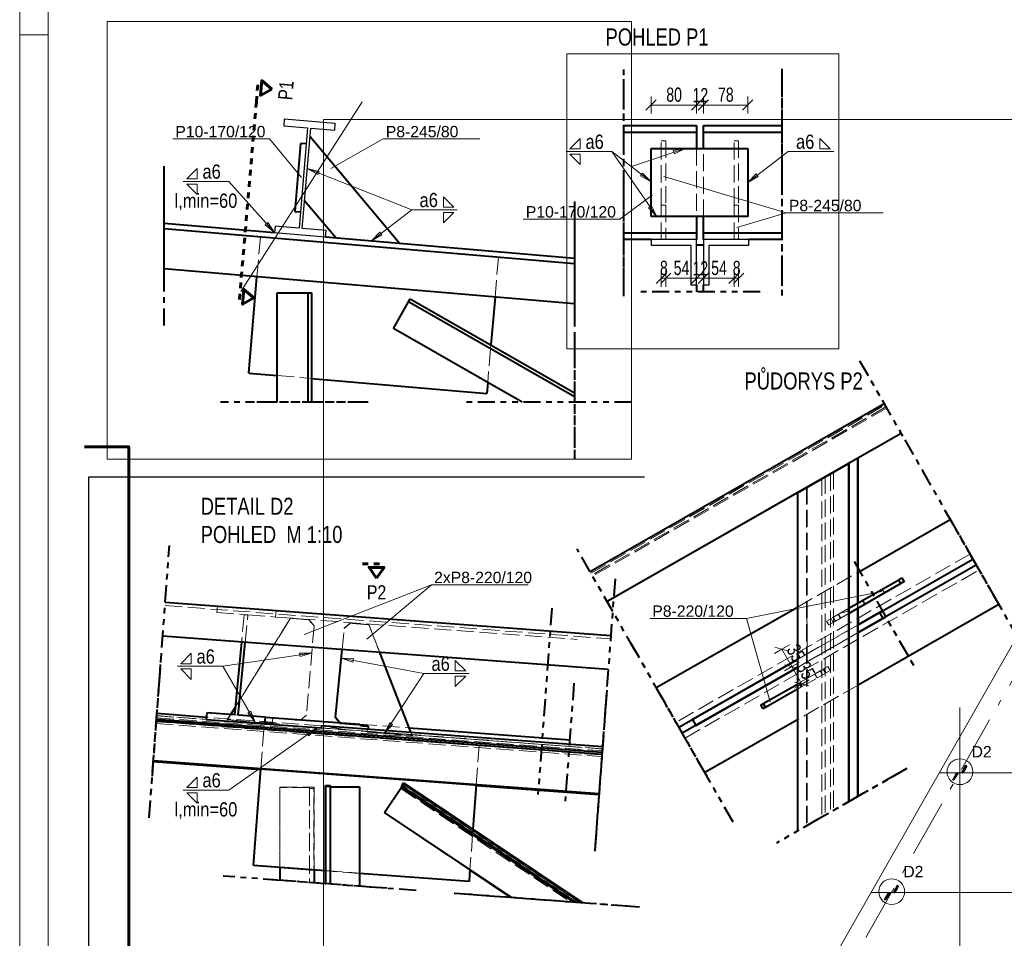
# Model space of a CAD drawing. Header units: metres. Extents: x 212 to 317, y 37 to 97.
# Tile 6 of 52: x 212 to 229, y 51 to 67. Entities that reach past the tile are written whole.
import ezdxf

# ---------------------------------------------------------------- set-up
doc = ezdxf.new("R2010")
doc.units = ezdxf.units.M
for name, pattern in [('__RA_15', [1.7, 1, -0.3, 0.1, -0.3]), ('__RA_2', [0.4, 0.3, -0.1]), ('__RA_4', [0.6, 0.3, -0.1, 0, -0.1, 0, -0.1]), ('__RA_5', [0.1, 0, -0.1])]:
    doc.linetypes.add(name, pattern=pattern)
for name, color, linetype, lineweight in [('KOTY', 171, 'Continuous', 18), ('OSY', 204, '__RA_15', 13), ('POPIS', 7, 'Continuous', 13), ('SRAFY', 254, 'Continuous', 18), ('Standard', 7, 'Continuous', 40), ('VYZTUZ', 11, 'Continuous', 50)]:
    doc.layers.add(name, color=color, linetype=linetype, lineweight=lineweight)
doc.styles.add('ARIAL', font='ARIAL.TTF')

msp = doc.modelspace()

# ---------------------------------------------------------------- linework, layer by layer
at = {"layer": 'KOTY', "color": 171, "linetype": 'Continuous', "lineweight": 18}
for p, q in [((222.279, 64.755), (223.07, 63.611)), ((222.624, 64.491), (223.57, 64.811)), ((223.57, 64.811), (223.357, 64.739)), ((223.57, 64.811), (223.361, 64.772)), ((223.361, 64.772), (223.381, 64.715)), ((223.381, 64.715), (223.57, 64.811)), ((223.57, 64.811), (223.57, 64.811)), ((223.57, 64.811), (223.57, 64.811)), ((223.57, 64.811), (223.57, 64.811)), ((218.763, 63.73), (216.926, 64.456)), ((216.926, 64.456), (217.135, 64.373)), ((216.926, 64.456), (216.926, 64.456)), ((216.926, 64.456), (216.926, 64.456)), ((216.926, 64.456), (216.926, 64.456)), ((216.926, 64.456), (217.11, 64.351)), ((217.132, 64.406), (216.926, 64.456)), ((217.11, 64.351), (217.132, 64.406)), ((222.821, 64.378), (222.785, 64.33)), ((222.785, 64.33), (222.97, 64.226)), ((222.97, 64.226), (222.791, 64.363)), ((222.97, 64.226), (222.821, 64.378)), ((224.818, 64.362), (224.67, 64.211)), ((224.67, 64.211), (224.849, 64.348)), ((224.67, 64.211), (224.855, 64.315)), ((224.855, 64.315), (224.818, 64.362)), ((222.97, 64.226), (222.97, 64.226)), ((222.97, 64.226), (222.97, 64.226)), ((222.97, 64.226), (222.97, 64.226)), ((224.67, 64.211), (224.67, 64.211)), ((224.67, 64.211), (224.67, 64.211)), ((224.67, 64.211), (224.67, 64.211)), ((222.975, 63.801), (222.926, 63.766)), ((222.926, 63.766), (223.07, 63.611)), ((223.07, 63.611), (222.942, 63.796)), ((223.07, 63.611), (222.975, 63.801)), ((223.07, 63.611), (223.07, 63.611)), ((223.07, 63.611), (223.07, 63.611)), ((223.07, 63.611), (223.07, 63.611)), ((216.232, 63.508), (216.187, 63.468)), ((216.187, 63.468), (216.35, 63.331)), ((216.35, 63.331), (216.2, 63.499)), ((216.35, 63.331), (216.232, 63.508)), ((216.35, 63.331), (216.35, 63.331)), ((216.35, 63.331), (216.35, 63.331)), ((216.35, 63.331), (216.35, 63.331)), ((218.2, 63.337), (218.052, 63.186)), ((218.052, 63.186), (218.231, 63.322)), ((218.052, 63.186), (218.237, 63.289)), ((218.237, 63.289), (218.2, 63.337)), ((218.052, 63.186), (218.052, 63.186)), ((218.052, 63.186), (218.052, 63.186)), ((218.052, 63.186), (218.052, 63.186)), ((215.441, 55.706), (217.004, 55.939)), ((217.004, 55.939), (216.781, 55.906)), ((217.004, 55.939), (216.791, 55.937)), ((216.791, 55.937), (216.8, 55.878)), ((216.8, 55.878), (217.004, 55.939)), ((217.004, 55.939), (217.004, 55.939)), ((217.004, 55.939), (217.004, 55.939)), ((217.004, 55.939), (217.004, 55.939)), ((218.972, 55.579), (217.524, 55.851)), ((217.524, 55.851), (217.745, 55.809)), ((217.524, 55.851), (217.524, 55.851)), ((217.524, 55.851), (217.524, 55.851)), ((217.524, 55.851), (217.524, 55.851)), ((217.524, 55.851), (217.725, 55.782)), ((217.736, 55.841), (217.524, 55.851)), ((217.725, 55.782), (217.736, 55.841)), ((215.93, 54.919), (215.878, 54.889)), ((215.878, 54.889), (216.009, 54.722)), ((216.009, 54.722), (215.896, 54.917)), ((216.009, 54.722), (215.93, 54.919)), ((216.009, 54.722), (216.009, 54.722)), ((216.009, 54.722), (216.009, 54.722)), ((216.009, 54.722), (216.009, 54.722)), ((218.374, 54.719), (218.284, 54.527)), ((218.284, 54.527), (218.408, 54.715)), ((218.425, 54.686), (218.374, 54.719)), ((217.105, 54.628), (216.916, 54.531)), ((217.105, 54.628), (216.921, 54.498)), ((216.95, 54.482), (217.105, 54.628)), ((217.105, 54.628), (217.105, 54.628)), ((217.105, 54.628), (217.105, 54.628)), ((217.105, 54.628), (217.105, 54.628)), ((218.284, 54.527), (218.425, 54.686)), ((216.916, 54.531), (216.95, 54.482)), ((218.284, 54.527), (218.284, 54.527)), ((218.284, 54.527), (218.284, 54.527)), ((218.284, 54.527), (218.284, 54.527))]:
    msp.add_line(p, q, dxfattribs=at)
for points in [[(221.724, 64.801), (221.724, 64.986), (221.54, 64.801), (221.724, 64.801)], [(225.936, 64.801), (225.936, 64.986), (226.12, 64.801), (225.936, 64.801)], [(221.479, 64.755), (222.279, 64.755), (222.97, 64.226)], [(226.181, 64.755), (225.381, 64.755), (224.67, 64.211)], [(221.724, 64.709), (221.724, 64.525), (221.54, 64.709), (221.724, 64.709)], [(214.99, 64.276), (214.99, 64.46), (214.806, 64.276), (214.99, 64.276)], [(214.745, 64.23), (215.545, 64.23), (216.35, 63.331)], [(214.99, 64.184), (214.99, 64), (214.806, 64.184), (214.99, 64.184)], [(219.318, 63.776), (219.318, 63.96), (219.502, 63.776), (219.318, 63.776)], [(219.563, 63.73), (218.763, 63.73), (218.052, 63.186)], [(219.318, 63.684), (219.318, 63.5), (219.502, 63.684), (219.318, 63.684)], [(214.886, 55.752), (214.886, 55.937), (214.702, 55.752), (214.886, 55.752)], [(219.528, 55.625), (219.527, 55.809), (219.711, 55.625), (219.528, 55.625)], [(214.641, 55.706), (215.441, 55.706), (216.009, 54.722)], [(214.886, 55.66), (214.886, 55.476), (214.702, 55.66), (214.886, 55.66)], [(219.772, 55.579), (218.972, 55.579), (218.284, 54.527)], [(219.528, 55.533), (219.527, 55.349), (219.711, 55.533), (219.528, 55.533)], [(214.745, 53.53), (215.545, 53.53), (217.105, 54.628)], [(214.99, 53.576), (214.99, 53.76), (214.806, 53.576), (214.99, 53.576)], [(214.99, 53.484), (214.99, 53.3), (214.806, 53.484), (214.99, 53.484)]]:
    msp.add_lwpolyline(points, dxfattribs=at)
at = {"layer": 'OSY', "color": 204, "linetype": '__RA_15', "lineweight": 13}
msp.add_line((234.812, 65.104), (221.921, 42.47), dxfattribs=at)
at = {"layer": 'OSY', "color": 204, "linetype": 'Continuous', "lineweight": 13}
for p, q in [((228.396, 40.423), (228.396, 54.981)), ((228.037, 53.836), (228.037, 53.836)), ((228.037, 53.836), (298.407, 53.836)), ((226.837, 51.728), (226.837, 51.728)), ((226.837, 51.728), (298.407, 51.728))]:
    msp.add_line(p, q, dxfattribs=at)
at = {"layer": 'SRAFY', "color": 136, "linetype": 'Continuous', "lineweight": 18}
msp.add_line((212.369, 66.808), (211.869, 66.808), dxfattribs=at)
for points in [[(211.869, 37.108), (316.869, 37.108), (316.869, 96.508), (211.869, 96.508), (211.869, 37.108)], [(212.369, 37.608), (316.369, 37.608), (316.369, 96.008), (212.369, 96.008), (212.369, 37.608)]]:
    msp.add_lwpolyline(points, dxfattribs=at)
at = {"layer": 'Standard', "color": 1, "linetype": '__RA_4', "lineweight": 40}
for p, q in [((222.49, 64.096), (222.49, 66.211)), ((225.27, 66.211), (225.27, 64.096)), ((222.49, 62.326), (222.49, 66.096)), ((225.27, 66.096), (225.27, 62.326)), ((214.407, 62.398), (214.407, 64.498)), ((214.407, 61.695), (214.407, 64.398)), ((222.49, 62.211), (222.49, 64.326)), ((225.27, 64.326), (225.27, 62.211)), ((221.625, 63.879), (221.625, 61.779)), ((221.625, 63.779), (221.625, 61.076)), ((224.89, 62.287), (222.77, 62.287)), ((221.625, 61.514), (221.625, 59.445)), ((221.625, 61.445), (221.625, 59.35)), ((226.636, 61.077), (227.862, 58.932)), ((217.938, 60.35), (215.398, 60.35)), ((217.998, 60.35), (215.938, 60.35)), ((222.625, 60.35), (219.703, 60.35)), ((227.345, 59.836), (227.388, 59.76)), ((227.735, 59.153), (229.124, 56.722)), ((228.192, 58.354), (229.486, 56.089)), ((214.31, 55.237), (214.503, 57.83)), ((222.692, 55.978), (221.669, 57.769)), ((226.54, 57.549), (227.592, 55.708)), ((228.688, 57.486), (228.688, 57.486)), ((222.336, 57.246), (222.143, 54.653)), ((222.219, 56.806), (222.176, 56.882)), ((221.225, 56.727), (220.981, 53.451)), ((223.955, 53.769), (222.566, 56.2)), ((214.201, 53.778), (214.357, 55.87)), ((214.147, 53.051), (214.347, 55.741)), ((221.614, 55.41), (221.459, 53.337)), ((224.412, 52.969), (223.023, 55.4)), ((222.19, 55.287), (222.035, 53.195)), ((222.181, 55.158), (221.98, 52.468)), ((214.146, 53.042), (214.295, 55.04)), ((214.27, 54.703), (214.278, 54.817)), ((223.459, 54.637), (223.459, 54.637)), ((222.128, 54.456), (221.98, 52.458)), ((222.112, 54.233), (222.103, 54.119)), ((214.217, 53.992), (214.224, 54.08)), ((214.218, 54.001), (214.224, 54.09)), ((227.466, 53.908), (225.583, 52.832)), ((227.305, 53.816), (225.174, 52.599)), ((222.057, 53.497), (222.05, 53.408)), ((222.058, 53.506), (222.051, 53.417)), ((226.534, 53.376), (226.353, 53.273)), ((226.695, 53.468), (226.514, 53.365)), ((218.042, 51.825), (215.448, 52.018)), ((218.324, 51.804), (216.25, 51.958)), ((218.842, 51.765), (216.33, 51.952)), ((216.448, 51.943), (216.441, 51.944)), ((217.25, 51.884), (217.242, 51.884)), ((221.511, 51.566), (219.508, 51.715)), ((222.607, 51.485), (219.521, 51.714)), ((220.579, 51.636), (220.426, 51.647)), ((220.593, 51.635), (220.44, 51.646)), ((222.769, 51.472), (220.653, 51.63)), ((221.725, 51.55), (221.536, 51.564))]:
    msp.add_line(p, q, dxfattribs=at)
at = {"layer": 'Standard', "color": 3, "linetype": '__RA_5', "lineweight": 60}
for p, q in [((216.03, 65.628), (216.064, 66.026)), ((216.03, 65.628), (215.758, 62.455)), ((215.758, 62.455), (215.724, 62.057)), ((217.894, 57.507), (218.294, 57.507))]:
    msp.add_line(p, q, dxfattribs=at)
at = {"layer": 'Standard', "color": 7, "linetype": 'Continuous', "lineweight": 13}
for p, q in [((215.758, 62.296), (217.893, 65.628)), ((217.893, 65.628), (217.893, 65.628)), ((234.267, 64.778), (221.994, 43.222))]:
    msp.add_line(p, q, dxfattribs=at)
at = {"layer": 'Standard', "color": 2, "linetype": 'Continuous', "lineweight": 25}
for p, q in [((216.521, 65.324), (216.511, 65.21)), ((217.417, 65.247), (216.521, 65.324)), ((216.511, 65.21), (216.931, 65.174)), ((216.931, 65.174), (216.78, 63.41)), ((216.836, 63.405), (216.987, 65.169)), ((216.987, 65.169), (217.408, 65.133)), ((217.408, 65.133), (217.417, 65.247)), ((216.36, 63.446), (216.35, 63.331)), ((216.78, 63.41), (216.36, 63.446)), ((217.256, 63.369), (216.836, 63.405)), ((217.247, 63.255), (217.256, 63.369)), ((216.35, 63.331), (217.247, 63.255))]:
    msp.add_line(p, q, dxfattribs=at)
at = {"layer": 'Standard', "color": 1, "linetype": 'Continuous', "lineweight": 40}
for p, q in [((222.49, 65.211), (223.77, 65.211)), ((222.49, 65.096), (223.77, 65.096)), ((223.77, 65.211), (223.77, 65.096)), ((223.77, 65.096), (223.77, 64.811)), ((223.89, 65.211), (225.27, 65.211)), ((223.89, 65.096), (223.89, 65.211)), ((223.89, 65.096), (225.27, 65.096)), ((223.89, 64.811), (223.89, 65.096)), ((216.974, 65.019), (218.555, 63.142)), ((216.807, 64.898), (216.705, 63.703)), ((216.907, 64.89), (216.807, 64.898)), ((222.97, 64.811), (224.67, 64.811)), ((222.97, 63.611), (222.97, 64.811)), ((224.67, 64.811), (224.67, 63.611)), ((217.427, 63.239), (216.878, 63.892)), ((216.705, 63.703), (216.804, 63.694)), ((224.67, 63.611), (222.97, 63.611)), ((223.77, 63.611), (223.77, 63.326)), ((223.89, 63.326), (223.89, 63.611)), ((214.407, 63.498), (216.35, 63.331)), ((221.625, 62.779), (214.407, 63.398)), ((217.247, 63.255), (221.625, 62.879)), ((222.49, 63.326), (223.77, 63.326)), ((222.97, 63.211), (222.49, 63.211)), ((223.77, 63.326), (223.77, 63.211)), ((223.89, 63.326), (225.27, 63.326)), ((223.89, 63.211), (223.89, 63.326)), ((225.27, 63.211), (224.69, 63.211)), ((223.89, 63.111), (223.77, 63.111)), ((221.625, 62.076), (214.407, 62.695)), ((215.896, 60.861), (216.041, 62.555)), ((223.77, 62.411), (223.77, 62.287)), ((223.89, 62.287), (223.89, 62.411)), ((216.398, 60.35), (216.398, 62.27)), ((216.398, 62.27), (216.938, 62.27)), ((216.938, 62.27), (216.998, 62.27)), ((216.938, 60.35), (216.938, 62.27)), ((216.998, 62.27), (216.998, 60.35)), ((218.707, 62.112), (218.737, 62.164)), ((218.737, 62.164), (221.625, 60.514)), ((220.226, 62.196), (220.153, 61.355)), ((218.439, 61.644), (218.707, 62.112)), ((221.625, 60.445), (218.707, 62.112)), ((220.703, 60.35), (218.439, 61.644)), ((215.896, 60.861), (216.398, 60.818)), ((216.998, 60.767), (220.08, 60.503)), ((220.097, 60.696), (220.08, 60.503)), ((227.069, 60.32), (221.899, 57.366)), ((227.366, 59.799), (226.439, 59.269)), ((227.367, 59.797), (226.444, 59.269)), ((226.439, 59.269), (222.197, 56.845)), ((225.542, 58.758), (226.439, 59.27)), ((226.439, 59.27), (226.439, 53.322)), ((226.444, 59.269), (226.439, 59.269)), ((226.449, 59.276), (226.449, 53.327)), ((226.6, 59.362), (226.6, 56.815)), ((226.61, 57.358), (226.61, 59.368)), ((225.542, 58.754), (222.198, 56.843)), ((225.542, 58.758), (225.542, 52.809)), ((226.606, 57.357), (228.231, 58.285)), ((226.609, 56.437), (228.628, 57.591)), ((228.688, 57.486), (226.61, 56.298)), ((226.606, 57.357), (226.608, 56.82)), ((226.449, 56.728), (227.324, 57.229)), ((227.363, 57.16), (226.456, 56.64)), ((227.324, 57.229), (227.379, 57.261)), ((227.363, 57.16), (227.324, 57.229)), ((227.419, 57.192), (227.363, 57.16)), ((227.379, 57.261), (227.419, 57.192)), ((214.429, 56.832), (222.262, 56.249)), ((229.085, 56.791), (226.61, 55.377)), ((223.062, 55.331), (225.542, 56.748)), ((226.456, 56.64), (226.449, 56.653)), ((226.449, 56.636), (226.456, 56.64)), ((226.6, 56.723), (226.6, 53.413)), ((226.608, 56.728), (226.609, 56.437)), ((226.988, 56.653), (226.61, 56.437)), ((227.036, 56.68), (226.988, 56.653)), ((226.988, 56.653), (227.047, 56.548)), ((226.61, 56.298), (227.047, 56.548)), ((226.61, 53.419), (226.61, 56.437)), ((227.047, 56.548), (227.096, 56.576)), ((222.217, 55.651), (214.384, 56.234)), ((215.77, 56.131), (215.644, 54.852)), ((215.708, 54.847), (215.834, 56.126)), ((217.421, 54.807), (217.539, 55.999)), ((218.729, 54.593), (218.201, 55.95)), ((223.459, 54.637), (225.542, 55.827)), ((225.542, 55.827), (223.697, 54.773)), ((225.542, 55.688), (223.519, 54.532)), ((223.757, 54.668), (225.542, 55.688)), ((224.941, 55.052), (225.542, 55.395)), ((225.542, 55.303), (224.981, 54.983)), ((224.9, 55.029), (224.941, 55.052)), ((224.941, 55.052), (224.981, 54.983)), ((215.16, 54.888), (215.148, 54.773)), ((215.644, 54.852), (215.16, 54.888)), ((215.657, 54.984), (215.582, 54.864)), ((224.94, 54.959), (224.9, 55.029)), ((224.981, 54.983), (224.94, 54.959)), ((214.273, 54.745), (222.107, 54.161)), ((222.109, 54.191), (214.275, 54.774)), ((215.152, 54.809), (214.283, 54.874)), ((215.148, 54.773), (216.181, 54.696)), ((215.582, 54.864), (215.578, 54.857)), ((216.192, 54.811), (215.708, 54.847)), ((216.181, 54.696), (216.192, 54.811)), ((216.192, 54.811), (217.851, 54.687)), ((217.421, 54.807), (217.501, 54.713)), ((217.421, 54.804), (217.421, 54.807)), ((217.497, 54.714), (217.421, 54.804)), ((223.697, 54.773), (223.757, 54.668)), ((225.542, 54.767), (223.915, 53.838)), ((216.181, 54.696), (217.172, 54.622)), ((217.176, 54.659), (217.172, 54.622)), ((222.116, 54.291), (217.176, 54.659)), ((217.851, 54.687), (217.85, 54.669)), ((217.994, 54.656), (217.85, 54.669)), ((217.85, 54.669), (217.895, 54.662)), ((217.895, 54.662), (217.994, 54.653)), ((217.994, 54.656), (217.99, 54.598)), ((218.717, 54.623), (221.539, 54.413)), ((218.752, 54.541), (218.729, 54.593)), ((216.107, 53.898), (214.22, 54.038)), ((214.22, 54.034), (216.106, 53.893)), ((222.055, 53.464), (214.221, 54.047)), ((214.221, 54.043), (222.054, 53.46)), ((215.981, 52.209), (216.107, 53.903)), ((228.442, 53.851), (228.437, 53.843)), ((228.437, 53.843), (228.444, 53.839)), ((228.445, 53.842), (228.437, 53.843)), ((228.442, 53.851), (228.466, 53.893)), ((228.445, 53.842), (228.45, 53.851)), ((228.452, 53.839), (228.445, 53.842)), ((228.466, 53.879), (228.45, 53.851)), ((228.45, 53.851), (228.457, 53.847)), ((228.457, 53.847), (228.452, 53.839)), ((228.457, 53.847), (228.473, 53.876)), ((228.504, 53.962), (228.465, 53.893)), ((228.466, 53.893), (228.465, 53.893)), ((228.465, 53.893), (228.466, 53.893)), ((228.466, 53.879), (228.502, 53.957)), ((228.473, 53.876), (228.466, 53.879)), ((228.509, 53.953), (228.473, 53.876)), ((228.502, 53.957), (228.504, 53.962)), ((228.509, 53.953), (228.502, 53.957)), ((228.504, 53.962), (228.511, 53.958)), ((228.511, 53.958), (228.509, 53.953)), ((228.32, 53.782), (228.281, 53.713)), ((228.281, 53.713), (228.284, 53.718)), ((228.288, 53.709), (228.281, 53.713)), ((228.284, 53.718), (228.336, 53.794)), ((228.284, 53.718), (228.291, 53.714)), ((228.291, 53.714), (228.288, 53.709)), ((228.343, 53.79), (228.291, 53.714)), ((228.321, 53.782), (228.32, 53.782)), ((228.321, 53.782), (228.345, 53.824)), ((228.353, 53.822), (228.336, 53.794)), ((228.336, 53.794), (228.343, 53.79)), ((228.343, 53.79), (228.36, 53.818)), ((228.35, 53.833), (228.345, 53.824)), ((228.35, 53.833), (228.357, 53.831)), ((228.353, 53.822), (228.357, 53.831)), ((228.36, 53.818), (228.353, 53.822)), ((228.357, 53.831), (228.364, 53.827)), ((228.364, 53.827), (228.36, 53.818)), ((228.444, 53.839), (228.452, 53.839)), ((217.245, 53.586), (217.247, 53.612)), ((217.245, 53.586), (217.245, 51.884)), ((217.247, 51.884), (217.247, 53.612)), ((217.247, 53.612), (217.327, 53.612)), ((217.327, 53.612), (217.327, 51.878)), ((217.327, 53.59), (217.845, 53.59)), ((217.845, 53.59), (217.845, 51.839)), ((218.283, 53.136), (218.584, 53.584)), ((218.584, 53.584), (218.586, 53.607)), ((221.61, 51.559), (218.584, 53.584)), ((218.586, 53.607), (218.619, 53.657)), ((221.65, 51.556), (218.586, 53.607)), ((218.619, 53.657), (221.772, 51.547)), ((219.897, 53.62), (219.839, 52.841)), ((222.054, 53.455), (219.896, 53.615)), ((219.896, 53.611), (222.054, 53.45)), ((220.519, 51.64), (218.283, 53.136)), ((218.283, 53.134), (218.283, 53.136)), ((220.514, 51.64), (218.283, 53.134)), ((215.981, 52.209), (217.245, 52.115)), ((215.981, 52.204), (215.981, 52.209)), ((216.445, 52.169), (215.981, 52.204)), ((216.445, 52.169), (216.445, 51.944)), ((216.445, 52.169), (216.445, 51.944)), ((217.045, 52.125), (216.445, 52.169)), ((216.445, 52.169), (216.445, 52.169)), ((217.245, 52.11), (216.445, 52.169)), ((217.045, 52.125), (217.045, 51.899)), ((217.045, 52.125), (217.045, 52.125)), ((219.785, 52.128), (219.77, 51.927)), ((219.785, 52.123), (220.505, 51.641)), ((219.785, 52.121), (220.501, 51.641)), ((217.845, 52.07), (219.77, 51.927)), ((219.77, 51.922), (217.845, 52.065)), ((219.77, 51.927), (219.77, 51.922)), ((227.242, 51.744), (227.266, 51.786)), ((227.266, 51.772), (227.25, 51.743)), ((227.257, 51.739), (227.273, 51.768)), ((227.304, 51.855), (227.265, 51.786)), ((227.266, 51.786), (227.265, 51.786)), ((227.265, 51.786), (227.266, 51.786)), ((227.266, 51.772), (227.302, 51.85)), ((227.273, 51.768), (227.266, 51.772)), ((227.309, 51.846), (227.273, 51.768)), ((227.302, 51.85), (227.304, 51.855)), ((227.309, 51.846), (227.302, 51.85)), ((227.304, 51.855), (227.311, 51.851)), ((227.311, 51.851), (227.309, 51.846)), ((227.12, 51.674), (227.081, 51.606)), ((227.081, 51.606), (227.084, 51.61)), ((227.088, 51.602), (227.081, 51.606)), ((227.084, 51.61), (227.136, 51.686)), ((227.084, 51.61), (227.091, 51.606)), ((227.091, 51.606), (227.088, 51.602)), ((227.143, 51.682), (227.091, 51.606)), ((227.121, 51.674), (227.12, 51.674)), ((227.121, 51.674), (227.145, 51.717)), ((227.153, 51.715), (227.136, 51.686)), ((227.136, 51.686), (227.143, 51.682)), ((227.143, 51.682), (227.16, 51.711)), ((227.15, 51.725), (227.145, 51.717)), ((227.15, 51.725), (227.157, 51.723)), ((227.153, 51.715), (227.157, 51.723)), ((227.16, 51.711), (227.153, 51.715)), ((227.157, 51.723), (227.164, 51.72)), ((227.164, 51.72), (227.16, 51.711)), ((227.242, 51.744), (227.237, 51.735)), ((227.237, 51.735), (227.244, 51.731)), ((227.245, 51.735), (227.237, 51.735)), ((227.244, 51.731), (227.252, 51.731)), ((227.245, 51.735), (227.25, 51.743)), ((227.252, 51.731), (227.245, 51.735)), ((227.25, 51.743), (227.257, 51.739)), ((227.257, 51.739), (227.252, 51.731))]:
    msp.add_line(p, q, dxfattribs=at)
at = {"layer": 'Standard', "color": 204, "linetype": 'Continuous', "lineweight": 13}
for p, q in [((214.561, 64.977), (216.261, 64.977)), ((216.826, 64.299), (216.261, 64.977)), ((217.341, 64.456), (218.261, 64.977)), ((218.261, 64.977), (219.961, 64.977)), ((223.193, 64.319), (225.348, 63.678)), ((222.989, 63.988), (222.423, 63.566)), ((220.723, 63.566), (222.423, 63.566)), ((224.478, 63.419), (225.348, 63.678)), ((225.348, 63.678), (227.048, 63.678)), ((216.873, 56.268), (219.11, 57.139)), ((217.97, 56.181), (219.11, 57.139)), ((219.11, 57.139), (220.81, 57.139)), ((224.646, 56.548), (227.03, 57.023)), ((222.946, 56.548), (224.646, 56.548)), ((224.646, 56.548), (225.063, 55.08))]:
    msp.add_line(p, q, dxfattribs=at)
at = {"layer": 'Standard', "color": 136, "linetype": '__RA_2', "lineweight": 18}
for p, q in [((223.15, 64.946), (223.23, 64.946)), ((223.15, 63.814), (223.15, 64.946)), ((223.23, 64.946), (223.23, 63.814)), ((224.43, 64.946), (224.51, 64.946)), ((224.43, 63.814), (224.43, 64.946)), ((224.51, 64.946), (224.51, 63.814)), ((223.77, 64.811), (223.77, 63.611)), ((223.89, 63.611), (223.89, 64.811)), ((223.15, 63.814), (223.23, 63.814)), ((223.15, 63.211), (223.15, 63.814)), ((223.23, 63.814), (223.23, 63.211)), ((224.43, 63.814), (224.51, 63.814)), ((224.43, 63.211), (224.43, 63.814)), ((224.51, 63.814), (224.51, 63.211)), ((216.041, 62.555), (216.101, 63.252)), ((220.285, 62.894), (220.226, 62.196)), ((220.148, 61.289), (220.097, 60.696)), ((220.153, 61.355), (220.148, 61.289)), ((216.398, 60.818), (216.998, 60.767)), ((221.912, 57.344), (227.081, 60.298)), ((227.1, 60.265), (221.93, 57.312)), ((227.111, 60.246), (221.942, 57.292)), ((226.444, 59.269), (225.542, 58.754)), ((226.439, 59.27), (226.449, 59.276)), ((226.444, 59.273), (226.444, 59.272)), ((226.444, 59.272), (226.444, 59.269)), ((226.449, 59.276), (226.6, 59.362)), ((226.6, 59.362), (226.61, 59.368)), ((226.028, 59.036), (226.028, 53.087)), ((226.123, 59.09), (226.123, 53.141)), ((226.179, 59.122), (226.179, 53.173)), ((225.972, 59.004), (225.972, 53.055)), ((225.542, 58.757), (225.547, 58.757)), ((225.547, 58.757), (225.547, 58.761)), ((225.552, 58.763), (225.552, 52.815)), ((225.703, 58.85), (225.703, 52.901)), ((225.713, 58.855), (225.713, 52.907)), ((228.578, 57.678), (223.409, 54.724)), ((223.568, 54.445), (228.737, 57.399)), ((225.542, 56.748), (226.606, 57.357)), ((226.61, 56.437), (226.61, 57.358)), ((227.034, 57.064), (227.074, 56.994)), ((225.713, 55.925), (225.71, 56.844)), ((226.6, 56.723), (226.6, 56.815)), ((226.6, 56.815), (226.6, 56.723)), ((226.608, 56.82), (226.608, 56.728)), ((226.686, 56.864), (226.726, 56.795)), ((226.734, 56.799), (226.694, 56.869)), ((226.733, 56.799), (226.694, 56.868)), ((214.424, 56.773), (222.258, 56.189)), ((215.345, 56.764), (215.334, 56.65)), ((215.334, 56.65), (215.818, 56.614)), ((215.341, 56.704), (215.345, 56.764)), ((215.818, 56.614), (215.77, 56.131)), ((215.818, 56.614), (215.882, 56.609)), ((216.366, 56.573), (216.378, 56.687)), ((216.378, 56.687), (216.374, 56.627)), ((226.416, 56.71), (226.134, 56.548)), ((226.173, 56.478), (226.439, 56.63)), ((226.258, 56.619), (226.294, 56.547)), ((226.305, 56.554), (226.265, 56.623)), ((226.437, 56.673), (226.28, 56.632)), ((226.416, 56.71), (226.439, 56.723)), ((226.439, 56.67), (226.416, 56.71)), ((226.417, 56.71), (226.437, 56.673)), ((226.439, 56.723), (226.449, 56.728)), ((226.449, 56.653), (226.439, 56.67)), ((226.439, 56.63), (226.449, 56.636)), ((215.582, 54.86), (216.628, 56.552)), ((216.628, 56.555), (215.734, 55.109)), ((215.834, 56.126), (215.882, 56.609)), ((215.882, 56.609), (216.366, 56.573)), ((216.366, 56.573), (221.671, 56.178)), ((216.628, 56.555), (216.954, 56.527)), ((216.628, 56.552), (216.628, 56.555)), ((216.953, 56.524), (216.628, 56.552)), ((216.954, 56.527), (216.953, 56.524)), ((216.953, 56.524), (217.044, 56.416)), ((217.045, 56.419), (216.954, 56.527)), ((217.684, 56.468), (217.576, 56.377)), ((217.576, 56.373), (217.684, 56.464)), ((217.684, 56.468), (218.01, 56.44)), ((217.684, 56.464), (217.684, 56.468)), ((218.01, 56.436), (217.684, 56.464)), ((218.201, 55.95), (218.01, 56.44)), ((218.01, 56.44), (218.01, 56.436)), ((218.01, 56.436), (218.729, 54.59)), ((226.61, 56.437), (225.542, 55.827)), ((225.542, 55.827), (226.609, 56.437)), ((226.055, 56.502), (226.134, 56.548)), ((226.094, 56.433), (226.055, 56.502)), ((226.173, 56.478), (226.094, 56.433)), ((226.134, 56.548), (226.173, 56.478)), ((226.172, 56.569), (226.211, 56.5)), ((217.045, 56.419), (216.91, 54.848)), ((217.044, 56.416), (217.045, 56.419)), ((217.539, 55.999), (217.576, 56.377)), ((217.576, 56.377), (217.576, 56.373)), ((225.542, 55.688), (226.61, 56.298)), ((226.61, 56.298), (225.542, 55.688)), ((225.848, 55.57), (225.942, 55.624)), ((226.076, 55.701), (225.942, 55.624)), ((225.942, 55.624), (225.982, 55.555)), ((225.982, 55.555), (226.116, 55.631)), ((225.997, 55.656), (226.037, 55.586)), ((226.05, 55.594), (226.008, 55.662)), ((226.116, 55.631), (226.076, 55.701)), ((225.542, 55.395), (225.565, 55.409)), ((225.848, 55.57), (225.565, 55.409)), ((225.565, 55.409), (225.605, 55.339)), ((225.618, 55.347), (225.579, 55.416)), ((225.587, 55.421), (225.626, 55.351)), ((225.605, 55.339), (225.888, 55.501)), ((225.705, 55.488), (225.705, 55.396)), ((225.888, 55.501), (225.848, 55.57)), ((225.982, 55.555), (225.888, 55.501)), ((226.61, 55.377), (225.542, 54.767)), ((225.605, 55.339), (225.542, 55.303)), ((215.734, 55.109), (215.657, 54.984)), ((222.106, 54.148), (214.272, 54.731)), ((214.277, 54.801), (222.111, 54.218)), ((222.114, 54.257), (214.28, 54.84)), ((214.28, 54.835), (222.113, 54.252)), ((217.176, 54.659), (215.152, 54.809)), ((215.518, 54.766), (215.582, 54.86)), ((215.578, 54.857), (215.518, 54.77)), ((215.518, 54.77), (216.308, 54.696)), ((215.518, 54.77), (215.518, 54.766)), ((216.307, 54.693), (215.518, 54.766)), ((215.582, 54.86), (215.582, 54.864)), ((215.644, 54.852), (215.708, 54.847)), ((215.915, 54.729), (215.916, 54.733)), ((216.308, 54.7), (215.915, 54.729)), ((215.916, 54.733), (216.308, 54.703)), ((216.14, 54.699), (216.143, 54.735)), ((216.143, 54.735), (216.594, 54.668)), ((216.308, 54.696), (216.317, 54.801)), ((216.317, 54.801), (216.316, 54.797)), ((216.316, 54.797), (216.802, 54.754)), ((216.802, 54.757), (216.317, 54.801)), ((216.416, 54.792), (216.417, 54.794)), ((216.461, 54.784), (216.416, 54.792)), ((216.462, 54.791), (216.461, 54.784)), ((216.802, 54.757), (216.811, 54.765)), ((216.814, 54.764), (216.802, 54.754)), ((216.802, 54.754), (216.802, 54.757)), ((216.811, 54.765), (216.91, 54.848)), ((216.91, 54.845), (216.814, 54.764)), ((216.91, 54.848), (216.91, 54.849)), ((216.91, 54.845), (216.91, 54.848)), ((216.91, 54.848), (216.91, 54.845)), ((217.421, 54.807), (217.421, 54.804)), ((217.512, 54.696), (217.497, 54.714)), ((217.501, 54.713), (217.512, 54.699)), ((214.27, 54.702), (222.103, 54.118)), ((216.107, 53.903), (216.159, 54.6)), ((216.159, 54.6), (219.949, 54.318)), ((219.948, 54.313), (216.159, 54.595)), ((216.307, 54.693), (216.308, 54.696)), ((216.308, 54.696), (216.307, 54.693)), ((216.308, 54.703), (216.308, 54.7)), ((216.594, 54.668), (216.594, 54.666)), ((217.172, 54.622), (221.531, 54.298)), ((217.627, 54.591), (217.176, 54.659)), ((217.85, 54.669), (217.512, 54.699)), ((217.512, 54.699), (217.512, 54.696)), ((217.512, 54.696), (217.895, 54.662)), ((217.627, 54.589), (217.627, 54.591)), ((217.851, 54.687), (218.717, 54.623)), ((217.895, 54.662), (217.897, 54.684)), ((217.986, 54.551), (217.985, 54.548)), ((217.985, 54.548), (217.986, 54.551)), ((218.776, 54.486), (217.985, 54.548)), ((217.99, 54.598), (217.986, 54.551)), ((217.986, 54.551), (218.776, 54.49)), ((217.994, 54.653), (217.994, 54.656)), ((218.729, 54.593), (218.729, 54.59)), ((218.729, 54.59), (218.776, 54.486)), ((218.776, 54.49), (218.752, 54.541)), ((218.776, 54.486), (218.776, 54.49)), ((219.949, 54.318), (219.897, 53.62)), ((216.106, 53.893), (219.896, 53.611)), ((219.896, 53.615), (216.107, 53.898)), ((228.449, 53.847), (228.442, 53.851)), ((228.444, 53.839), (228.449, 53.847)), ((228.473, 53.889), (228.449, 53.847)), ((228.466, 53.893), (228.473, 53.889)), ((228.472, 53.89), (228.466, 53.893)), ((228.472, 53.89), (228.511, 53.958)), ((228.473, 53.889), (228.472, 53.89)), ((228.288, 53.709), (228.327, 53.778)), ((228.32, 53.782), (228.327, 53.778)), ((228.328, 53.778), (228.321, 53.782)), ((228.327, 53.778), (228.328, 53.778)), ((228.352, 53.82), (228.328, 53.778)), ((228.345, 53.824), (228.352, 53.82)), ((228.357, 53.829), (228.35, 53.833)), ((228.352, 53.82), (228.357, 53.829)), ((228.364, 53.827), (228.357, 53.829)), ((216.445, 53.581), (217.045, 53.581)), ((216.445, 53.581), (216.445, 52.169)), ((216.445, 53.578), (216.445, 53.581)), ((216.445, 53.581), (217.045, 53.581)), ((216.445, 52.169), (216.445, 53.581)), ((216.965, 53.578), (216.445, 53.578)), ((216.445, 53.578), (216.445, 52.169)), ((216.963, 53.556), (216.965, 53.578)), ((217.043, 53.556), (216.963, 53.556)), ((216.963, 53.556), (216.963, 51.905)), ((216.965, 53.578), (216.965, 51.905)), ((217.045, 53.581), (217.043, 53.556)), ((217.043, 51.899), (217.043, 53.556)), ((217.045, 53.581), (217.045, 52.125)), ((217.045, 53.581), (217.045, 52.125)), ((217.845, 53.586), (217.245, 53.586)), ((217.327, 53.612), (217.325, 53.59)), ((217.325, 53.59), (217.327, 53.59)), ((217.325, 53.59), (217.325, 51.878)), ((217.845, 53.59), (217.845, 53.586)), ((217.845, 53.586), (217.845, 51.839)), ((218.617, 53.632), (218.283, 53.134)), ((218.283, 53.129), (218.617, 53.627)), ((218.583, 53.574), (218.283, 53.126)), ((218.615, 53.601), (218.581, 53.551)), ((218.581, 53.551), (218.583, 53.574)), ((218.581, 53.551), (221.552, 51.563)), ((218.583, 53.574), (221.592, 51.56)), ((218.617, 53.627), (218.615, 53.601)), ((221.673, 51.554), (218.615, 53.601)), ((218.619, 53.657), (218.617, 53.632)), ((221.727, 51.55), (218.617, 53.632)), ((218.617, 53.627), (221.718, 51.551)), ((218.283, 53.129), (219.785, 52.123)), ((218.283, 53.126), (218.283, 53.129)), ((218.283, 53.126), (219.785, 52.121)), ((219.839, 52.841), (219.832, 52.749)), ((219.832, 52.749), (219.786, 52.131)), ((217.245, 52.115), (217.845, 52.07)), ((217.845, 52.065), (217.245, 52.11)), ((219.786, 52.131), (219.785, 52.128)), ((227.273, 51.782), (227.249, 51.74)), ((227.266, 51.786), (227.273, 51.782)), ((227.271, 51.782), (227.266, 51.786)), ((227.272, 51.782), (227.271, 51.782)), ((227.272, 51.782), (227.311, 51.851)), ((227.273, 51.782), (227.272, 51.782)), ((227.088, 51.602), (227.127, 51.671)), ((227.12, 51.674), (227.127, 51.671)), ((227.128, 51.67), (227.121, 51.674)), ((227.127, 51.671), (227.128, 51.67)), ((227.152, 51.713), (227.128, 51.67)), ((227.145, 51.717), (227.152, 51.713)), ((227.157, 51.721), (227.15, 51.725)), ((227.152, 51.713), (227.157, 51.721)), ((227.164, 51.72), (227.157, 51.721)), ((227.249, 51.74), (227.242, 51.744)), ((227.244, 51.731), (227.249, 51.74))]:
    msp.add_line(p, q, dxfattribs=at)
at = {"layer": 'Standard', "color": 4, "linetype": 'Continuous', "lineweight": 25}
for p, q in [((223.77, 63.211), (222.97, 63.211)), ((222.97, 63.211), (222.97, 63.111)), ((223.77, 62.411), (223.77, 63.211)), ((224.69, 63.211), (223.89, 63.211)), ((223.89, 63.211), (223.89, 62.411)), ((224.69, 63.111), (224.69, 63.211)), ((222.97, 63.111), (223.67, 63.111)), ((223.67, 63.111), (223.67, 62.411)), ((223.99, 62.411), (223.99, 63.111)), ((223.99, 63.111), (224.69, 63.111)), ((223.67, 62.411), (223.77, 62.411)), ((223.89, 62.411), (223.99, 62.411))]:
    msp.add_line(p, q, dxfattribs=at)
at = {"layer": 'Standard', "color": 7, "linetype": 'Continuous', "lineweight": 13}
for points in [[(213.407, 59.35), (222.625, 59.35), (222.625, 67.043), (213.407, 67.043), (213.407, 59.35)], [(221.49, 61.287), (226.27, 61.287), (226.27, 66.471), (221.49, 66.471), (221.49, 61.287)]]:
    msp.add_lwpolyline(points, dxfattribs=at)
at = {"layer": 'Standard', "color": 3, "linetype": 'Continuous', "lineweight": 60}
for points in [[(216.3, 65.855), (216.125, 66.002), (216.102, 65.741), (216.3, 65.855)], [(215.986, 62.185), (215.81, 62.332), (215.788, 62.07), (215.986, 62.185)], [(218.144, 57.257), (218.275, 57.445), (218.013, 57.445), (218.144, 57.257)]]:
    msp.add_lwpolyline(points, dxfattribs=at)
at = {"layer": 'Standard', "color": 7, "linetype": 'Continuous', "lineweight": 18}
msp.add_lwpolyline([(217.209, 42.889), (298.507, 42.889), (298.507, 65.318), (217.209, 65.318), (217.209, 42.889)], dxfattribs=at)
at = {"layer": 'Standard', "color": 7, "linetype": 'Continuous', "lineweight": 60}
msp.add_lwpolyline([(213.01, 49.608), (213.786, 49.608), (213.786, 59.567), (213.01, 59.567)], dxfattribs=at)
at = {"layer": 'Standard', "color": 7, "linetype": 'Continuous', "lineweight": 25}
msp.add_lwpolyline([(222.854, 59.029), (213.078, 59.029), (213.078, 50.536)], dxfattribs=at)
at = {"layer": 'Standard', "color": 204, "linetype": 'Continuous', "lineweight": 13}
for centre in [(228.401, 53.853), (227.201, 51.745)]:
    msp.add_circle(centre, 0.227, dxfattribs=at)
at = {"layer": 'VYZTUZ', "color": 171, "linetype": 'Continuous', "lineweight": 18}
for p, q in [((222.88, 65.482), (223.06, 65.662)), ((222.97, 65.572), (222.97, 65.722)), ((223.68, 65.482), (223.86, 65.662)), ((223.77, 65.572), (223.77, 65.722)), ((223.8, 65.482), (223.98, 65.662)), ((223.89, 65.572), (223.89, 65.722)), ((224.58, 65.482), (224.76, 65.662)), ((224.67, 65.572), (224.67, 65.722)), ((222.97, 65.572), (222.97, 65.422)), ((222.97, 65.572), (223.77, 65.572)), ((223.77, 65.572), (223.77, 65.422)), ((223.77, 65.572), (223.89, 65.572)), ((223.89, 65.572), (223.89, 65.422)), ((223.89, 65.572), (224.67, 65.572)), ((224.67, 65.572), (224.67, 65.422)), ((223.15, 62.527), (223.15, 62.677)), ((223.23, 62.527), (223.23, 62.677)), ((223.77, 62.527), (223.77, 62.677)), ((223.89, 62.527), (223.89, 62.677)), ((224.43, 62.527), (224.43, 62.677)), ((224.51, 62.527), (224.51, 62.677)), ((223.06, 62.437), (223.24, 62.617)), ((223.14, 62.437), (223.32, 62.617)), ((223.15, 62.527), (223.15, 62.377)), ((223.15, 62.527), (223.23, 62.527)), ((223.23, 62.527), (223.23, 62.377)), ((223.23, 62.527), (223.77, 62.527)), ((223.68, 62.437), (223.86, 62.617)), ((223.77, 62.527), (223.77, 62.377)), ((223.77, 62.527), (223.89, 62.527)), ((223.8, 62.437), (223.98, 62.617)), ((223.89, 62.527), (223.89, 62.377)), ((223.89, 62.527), (224.43, 62.527)), ((224.34, 62.437), (224.52, 62.617)), ((224.42, 62.437), (224.6, 62.617)), ((224.43, 62.527), (224.43, 62.377)), ((224.43, 62.527), (224.51, 62.527)), ((224.51, 62.527), (224.51, 62.377)), ((225.27, 56.007), (225.14, 55.933)), ((225.148, 56.041), (225.393, 55.974)), ((225.27, 56.007), (225.401, 56.082)), ((225.27, 56.007), (225.446, 55.701)), ((225.446, 55.701), (225.576, 55.775)), ((225.446, 55.701), (225.316, 55.626)), ((225.323, 55.734), (225.569, 55.667)), ((225.446, 55.701), (225.622, 55.394)), ((225.499, 55.428), (225.744, 55.361)), ((225.622, 55.394), (225.752, 55.469)), ((225.622, 55.394), (225.491, 55.32))]:
    msp.add_line(p, q, dxfattribs=at)

# ---------------------------------------------------------------- texts
at = {"layer": 'KOTY', "color": 171, "linetype": 'Continuous', "lineweight": 18, "char_height": 0.25, "width": 0.10417, "attachment_point": 7, "style": 'ARIAL'}
for s, insert in [('\\W0.83;a6', (221.816, 64.8)), ('\\W0.83;a6', (225.518, 64.8)), ('\\W0.83;a6', (215.082, 64.275)), ('\\W0.83;l,min=60', (214.592, 63.72)), ('\\W0.83;a6', (218.9, 63.775)), ('\\W0.83;a6', (214.978, 55.751)), ('\\W0.83;a6', (219.109, 55.623)), ('\\W0.83;a6', (215.082, 53.575)), ('\\W0.83;l,min=60', (214.592, 53.02))]:
    msp.add_mtext(s, dxfattribs=dict(at, insert=insert))
at = {"layer": 'POPIS', "color": 204, "linetype": 'Continuous', "lineweight": 13, "attachment_point": 7, "style": 'ARIAL'}
for s, insert, char_height, width in [('\\W0.77;POHLED\\~P1', (222.17, 66.615), 0.3, 0.11538), ('\\W0.99;P10-170/120', (214.606, 65.003), 0.2, 0.09912), ('\\W0.99;P8-245/80', (218.306, 65.003), 0.2, 0.09912), ('\\W0.99;P8-245/80', (225.393, 63.704), 0.2, 0.09912), ('\\W0.99;P10-170/120', (220.768, 63.593), 0.2, 0.09912), ('\\W0.77;PŮDORYS\\~P2', (224.612, 60.568), 0.3, 0.11538), ('\\W0.77;DETAIL\\~D2', (215.051, 58.37), 0.3, 0.11538), ('\\W0.77;POHLED\\~\\~M\\~1:10', (215.051, 57.87), 0.3, 0.11538), ('\\W0.99;2xP8-220/120', (219.155, 57.166), 0.2, 0.09912), ('\\W0.99;P8-220/120', (222.992, 56.574), 0.2, 0.09912), ('\\W0.99;D2', (228.605, 54.105), 0.2, 0.09912), ('\\W0.99;D2', (227.405, 51.998), 0.2, 0.09912)]:
    msp.add_mtext(s, dxfattribs=dict(at, insert=insert, char_height=char_height, width=width))
at = {"layer": 'Standard', "color": 3, "linetype": 'Continuous', "lineweight": 60, "insert": (216.659, 65.652), "char_height": 0.25, "width": 0.1, "attachment_point": 7, "rotation": 85.1009, "style": 'ARIAL'}
msp.add_mtext('\\W0.80;P1', dxfattribs=at)
at = {"layer": 'Standard', "color": 3, "linetype": 'Continuous', "lineweight": 60, "insert": (217.972, 56.882), "char_height": 0.25, "width": 0.1, "attachment_point": 7, "style": 'ARIAL'}
msp.add_mtext('\\W0.80;P2', dxfattribs=at)
at = {"layer": 'VYZTUZ', "color": 171, "linetype": 'Continuous', "lineweight": 18, "char_height": 0.25, "width": 0.08929, "attachment_point": 7, "style": 'ARIAL'}
for s, insert in [('\\W0.71;80', (223.237, 65.627)), ('\\W0.71;12', (223.698, 65.622)), ('\\W0.71;78', (224.147, 65.627)), ('\\W0.71;8', (223.126, 62.581)), ('\\W0.71;54', (223.367, 62.581)), ('\\W0.71;12', (223.698, 62.577)), ('\\W0.71;54', (224.027, 62.581)), ('\\W0.71;8', (224.406, 62.581))]:
    msp.add_mtext(s, dxfattribs=dict(at, insert=insert))
at = {"layer": 'VYZTUZ', "color": 171, "linetype": 'Continuous', "lineweight": 18, "char_height": 0.25, "width": 0.08929, "attachment_point": 7, "rotation": 299.7997, "style": 'ARIAL'}
for insert in [(225.339, 55.997), (225.515, 55.691)]:
    msp.add_mtext('\\W0.71;35', dxfattribs=dict(at, insert=insert))

doc.saveas('drawing.dxf')
